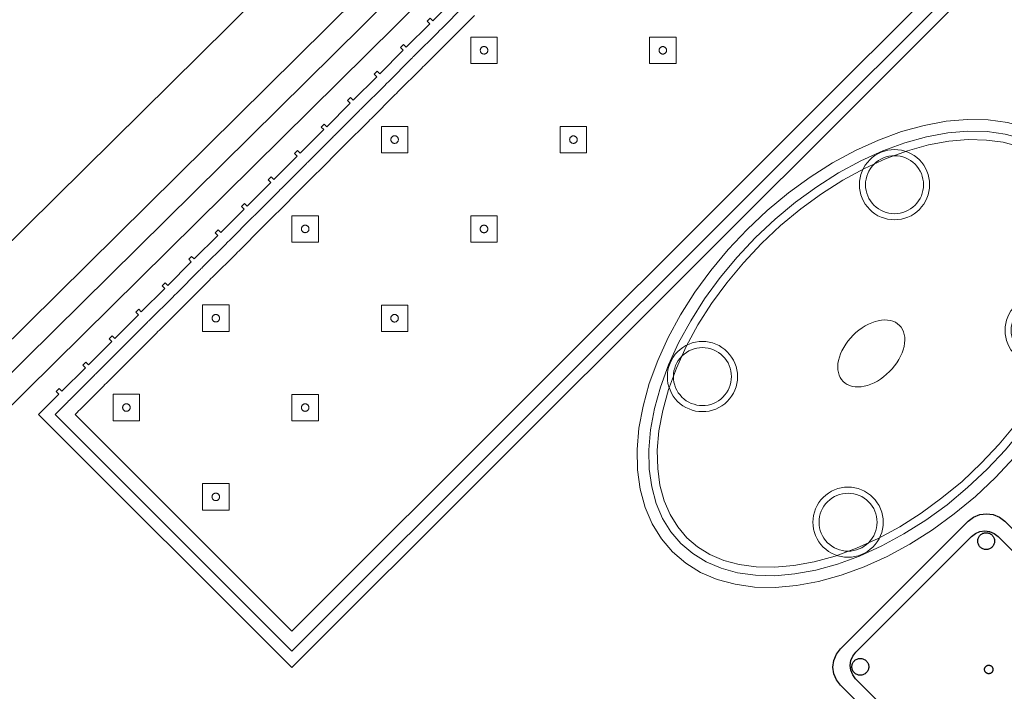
# Model space of a CAD drawing. Header units: metres. Extents: x 2232.4 to 2275.2, y 411.9 to 437.5.
# Tile 26 of 34: x 2265.2 to 2267.3, y 433.3 to 434.7. Entities that reach past the tile are written whole.
import ezdxf

# ---------------------------------------------------------------- set-up
doc = ezdxf.new("R2010")
doc.units = ezdxf.units.M
doc.layers.add('DOOR', color=5, linetype='Continuous')
doc.layers.add('RP_CHAIRS', color=7, linetype='Continuous')
doc.layers.add('NC_N1_BANQUETTES', color=7, linetype='Continuous', lineweight=13)
doc.layers.add('NC_N1_TABLES', color=7, linetype='Continuous', lineweight=13)

# ---------------------------------------------------------------- blocks, each defined once
blk = doc.blocks.new('NC_N1_TRIANGLE_L_BANQUETTE')
at = {"color": 0, "linetype": 'Continuous', "lineweight": -2}
for points in [[(0.8, 0.8), (4.35, 0.8), (4.35, 0.035), (4.289, 0.035), (4.289, 0.027), (4.28, 0.027), (4.28, 0.035), (4.209, 0.035), (4.209, 0.027), (4.2, 0.027), (4.2, 0.035), (4.129, 0.035), (4.129, 0.027), (4.12, 0.027), (4.12, 0.035), (4.049, 0.035), (4.049, 0.027), (4.04, 0.027), (4.04, 0.035), (3.969, 0.035), (3.969, 0.027), (3.96, 0.027), (3.96, 0.035), (3.889, 0.035), (3.889, 0.027), (3.88, 0.027), (3.88, 0.035), (3.809, 0.035), (3.809, 0.027), (3.8, 0.027), (3.8, 0.035), (3.729, 0.035), (3.729, 0.027), (3.72, 0.027), (3.72, 0.035), (3.649, 0.035), (3.649, 0.027), (3.64, 0.027), (3.64, 0.035), (3.569, 0.035), (3.569, 0.027), (3.56, 0.027), (3.56, 0.035), (3.489, 0.035), (3.489, 0.027), (3.48, 0.027), (3.48, 0.035), (3.409, 0.035), (3.409, 0.027), (3.4, 0.027), (3.4, 0.035), (3.329, 0.035), (3.329, 0.027), (3.32, 0.027), (3.32, 0.035), (3.249, 0.035), (3.249, 0.027), (3.24, 0.027), (3.24, 0.035), (3.169, 0.035), (3.169, 0.027), (3.16, 0.027), (3.16, 0.035), (3.089, 0.035)], [(0.8, 0.775), (4.325, 0.775), (4.325, 0.06), (4.289, 0.06), (4.2865, 0.0599), (4.2845, 0.0596), (4.2825, 0.0599), (4.28, 0.06), (4.209, 0.06), (4.2065, 0.0599), (4.2045, 0.0596), (4.2025, 0.0599), (4.2, 0.06), (4.129, 0.06), (4.1265, 0.0599), (4.1245, 0.0596), (4.1225, 0.0599), (4.12, 0.06), (4.049, 0.06), (4.0465, 0.0599), (4.0445, 0.0596), (4.0425, 0.0599), (4.04, 0.06), (3.969, 0.06), (3.9665, 0.0599), (3.9645, 0.0596), (3.9625, 0.0599), (3.96, 0.06), (3.889, 0.06), (3.8865, 0.0599), (3.8845, 0.0596), (3.8825, 0.0599), (3.88, 0.06), (3.809, 0.06), (3.8065, 0.0599), (3.8045, 0.0596), (3.8025, 0.0599), (3.8, 0.06), (3.729, 0.06), (3.7265, 0.0599), (3.7245, 0.0596), (3.7225, 0.0599), (3.72, 0.06), (3.649, 0.06), (3.6465, 0.0599), (3.6445, 0.0596), (3.6425, 0.0599), (3.64, 0.06), (3.569, 0.06), (3.5665, 0.0599), (3.5645, 0.0596), (3.5625, 0.0599), (3.56, 0.06), (3.489, 0.06), (3.4865, 0.0599), (3.4845, 0.0596), (3.4825, 0.0599), (3.48, 0.06), (3.409, 0.06), (3.4065, 0.0599), (3.4045, 0.0596), (3.4025, 0.0599), (3.4, 0.06), (3.329, 0.06), (3.3265, 0.0599), (3.3245, 0.0596), (3.3225, 0.0599), (3.32, 0.06), (3.249, 0.06), (3.2465, 0.0599), (3.2445, 0.0596), (3.2425, 0.0599), (3.24, 0.06), (3.169, 0.06), (3.1665, 0.0599), (3.1645, 0.0596), (3.1625, 0.0599), (3.16, 0.06), (3.089, 0.06)], [(0.8, 0.745), (4.295, 0.745), (4.295, 0.09), (4.289, 0.09), (4.2845, 0.0898), (4.28, 0.09), (4.209, 0.09), (4.2045, 0.0898), (4.2, 0.09), (4.129, 0.09), (4.1245, 0.0898), (4.12, 0.09), (4.049, 0.09), (4.0445, 0.0898), (4.04, 0.09), (3.969, 0.09), (3.9645, 0.0898), (3.96, 0.09), (3.889, 0.09), (3.8845, 0.0898), (3.88, 0.09), (3.809, 0.09), (3.8045, 0.0898), (3.8, 0.09), (3.729, 0.09), (3.7245, 0.0898), (3.72, 0.09), (3.649, 0.09), (3.6445, 0.0898), (3.64, 0.09), (3.569, 0.09), (3.5645, 0.0898), (3.56, 0.09), (3.489, 0.09), (3.4845, 0.0898), (3.48, 0.09), (3.409, 0.09), (3.4045, 0.0898), (3.4, 0.09), (3.329, 0.09), (3.3245, 0.0898), (3.32, 0.09), (3.249, 0.09), (3.2445, 0.0898), (3.24, 0.09), (3.169, 0.09), (3.1645, 0.0898), (3.16, 0.09), (3.089, 0.09)]]:
    blk.add_lwpolyline(points, dxfattribs=at)
for points in [[(2.857, 0.387), (2.897, 0.427), (2.857, 0.467), (2.817, 0.427)], [(3.127, 0.387), (3.167, 0.427), (3.127, 0.467), (3.087, 0.427)], [(3.397, 0.387), (3.437, 0.427), (3.397, 0.467), (3.357, 0.427)], [(3.667, 0.387), (3.707, 0.427), (3.667, 0.467), (3.627, 0.427)], [(3.937, 0.387), (3.977, 0.427), (3.937, 0.467), (3.897, 0.427)], [(4.207, 0.387), (4.247, 0.427), (4.207, 0.467), (4.167, 0.427)], [(2.865, 0.427), (2.865, 0.4262), (2.8648, 0.4254), (2.8647, 0.4247), (2.8644, 0.4239), (2.8641, 0.4232), (2.8637, 0.4226), (2.8632, 0.4219), (2.8627, 0.4213), (2.8621, 0.4208), (2.8614, 0.4203), (2.8608, 0.4199), (2.8601, 0.4196), (2.8593, 0.4193), (2.8586, 0.4192), (2.8578, 0.419), (2.857, 0.419), (2.8562, 0.419), (2.8554, 0.4192), (2.8547, 0.4193), (2.8539, 0.4196), (2.8532, 0.4199), (2.8526, 0.4203), (2.8519, 0.4208), (2.8513, 0.4213), (2.8508, 0.4219), (2.8503, 0.4226), (2.8499, 0.4232), (2.8496, 0.4239), (2.8493, 0.4247), (2.8492, 0.4254), (2.849, 0.4262), (2.849, 0.427), (2.849, 0.4278), (2.8492, 0.4286), (2.8493, 0.4293), (2.8496, 0.4301), (2.8499, 0.4308), (2.8503, 0.4314), (2.8508, 0.4321), (2.8513, 0.4327), (2.8519, 0.4332), (2.8526, 0.4337), (2.8532, 0.4341), (2.8539, 0.4344), (2.8547, 0.4347), (2.8554, 0.4348), (2.8562, 0.435), (2.857, 0.435), (2.8578, 0.435), (2.8586, 0.4348), (2.8593, 0.4347), (2.8601, 0.4344), (2.8608, 0.4341), (2.8614, 0.4337), (2.8621, 0.4332), (2.8627, 0.4327), (2.8632, 0.4321), (2.8637, 0.4314), (2.8641, 0.4308), (2.8644, 0.4301), (2.8647, 0.4293), (2.8648, 0.4286), (2.865, 0.4278)], [(3.135, 0.427), (3.135, 0.4262), (3.1348, 0.4254), (3.1347, 0.4247), (3.1344, 0.4239), (3.1341, 0.4232), (3.1337, 0.4226), (3.1332, 0.4219), (3.1327, 0.4213), (3.1321, 0.4208), (3.1314, 0.4203), (3.1308, 0.4199), (3.1301, 0.4196), (3.1293, 0.4193), (3.1286, 0.4192), (3.1278, 0.419), (3.127, 0.419), (3.1262, 0.419), (3.1254, 0.4192), (3.1247, 0.4193), (3.1239, 0.4196), (3.1232, 0.4199), (3.1226, 0.4203), (3.1219, 0.4208), (3.1213, 0.4213), (3.1208, 0.4219), (3.1203, 0.4226), (3.1199, 0.4232), (3.1196, 0.4239), (3.1193, 0.4247), (3.1192, 0.4254), (3.119, 0.4262), (3.119, 0.427), (3.119, 0.4278), (3.1192, 0.4286), (3.1193, 0.4293), (3.1196, 0.4301), (3.1199, 0.4308), (3.1203, 0.4314), (3.1208, 0.4321), (3.1213, 0.4327), (3.1219, 0.4332), (3.1226, 0.4337), (3.1232, 0.4341), (3.1239, 0.4344), (3.1247, 0.4347), (3.1254, 0.4348), (3.1262, 0.435), (3.127, 0.435), (3.1278, 0.435), (3.1286, 0.4348), (3.1293, 0.4347), (3.1301, 0.4344), (3.1308, 0.4341), (3.1314, 0.4337), (3.1321, 0.4332), (3.1327, 0.4327), (3.1332, 0.4321), (3.1337, 0.4314), (3.1341, 0.4308), (3.1344, 0.4301), (3.1347, 0.4293), (3.1348, 0.4286), (3.135, 0.4278)], [(3.405, 0.427), (3.405, 0.4262), (3.4048, 0.4254), (3.4047, 0.4247), (3.4044, 0.4239), (3.4041, 0.4232), (3.4037, 0.4226), (3.4032, 0.4219), (3.4027, 0.4213), (3.4021, 0.4208), (3.4014, 0.4203), (3.4008, 0.4199), (3.4001, 0.4196), (3.3993, 0.4193), (3.3986, 0.4192), (3.3978, 0.419), (3.397, 0.419), (3.3962, 0.419), (3.3954, 0.4192), (3.3947, 0.4193), (3.3939, 0.4196), (3.3932, 0.4199), (3.3926, 0.4203), (3.3919, 0.4208), (3.3913, 0.4213), (3.3908, 0.4219), (3.3903, 0.4226), (3.3899, 0.4232), (3.3896, 0.4239), (3.3893, 0.4247), (3.3892, 0.4254), (3.389, 0.4262), (3.389, 0.427), (3.389, 0.4278), (3.3892, 0.4286), (3.3893, 0.4293), (3.3896, 0.4301), (3.3899, 0.4308), (3.3903, 0.4314), (3.3908, 0.4321), (3.3913, 0.4327), (3.3919, 0.4332), (3.3926, 0.4337), (3.3932, 0.4341), (3.3939, 0.4344), (3.3947, 0.4347), (3.3954, 0.4348), (3.3962, 0.435), (3.397, 0.435), (3.3978, 0.435), (3.3986, 0.4348), (3.3993, 0.4347), (3.4001, 0.4344), (3.4008, 0.4341), (3.4014, 0.4337), (3.4021, 0.4332), (3.4027, 0.4327), (3.4032, 0.4321), (3.4037, 0.4314), (3.4041, 0.4308), (3.4044, 0.4301), (3.4047, 0.4293), (3.4048, 0.4286), (3.405, 0.4278)], [(3.675, 0.427), (3.675, 0.4262), (3.6748, 0.4254), (3.6747, 0.4247), (3.6744, 0.4239), (3.6741, 0.4232), (3.6737, 0.4226), (3.6732, 0.4219), (3.6727, 0.4213), (3.6721, 0.4208), (3.6714, 0.4203), (3.6708, 0.4199), (3.6701, 0.4196), (3.6693, 0.4193), (3.6686, 0.4192), (3.6678, 0.419), (3.667, 0.419), (3.6662, 0.419), (3.6654, 0.4192), (3.6647, 0.4193), (3.6639, 0.4196), (3.6632, 0.4199), (3.6626, 0.4203), (3.6619, 0.4208), (3.6613, 0.4213), (3.6608, 0.4219), (3.6603, 0.4226), (3.6599, 0.4232), (3.6596, 0.4239), (3.6593, 0.4247), (3.6592, 0.4254), (3.659, 0.4262), (3.659, 0.427), (3.659, 0.4278), (3.6592, 0.4286), (3.6593, 0.4293), (3.6596, 0.4301), (3.6599, 0.4308), (3.6603, 0.4314), (3.6608, 0.4321), (3.6613, 0.4327), (3.6619, 0.4332), (3.6626, 0.4337), (3.6632, 0.4341), (3.6639, 0.4344), (3.6647, 0.4347), (3.6654, 0.4348), (3.6662, 0.435), (3.667, 0.435), (3.6678, 0.435), (3.6686, 0.4348), (3.6693, 0.4347), (3.6701, 0.4344), (3.6708, 0.4341), (3.6714, 0.4337), (3.6721, 0.4332), (3.6727, 0.4327), (3.6732, 0.4321), (3.6737, 0.4314), (3.6741, 0.4308), (3.6744, 0.4301), (3.6747, 0.4293), (3.6748, 0.4286), (3.675, 0.4278)], [(3.945, 0.427), (3.945, 0.4262), (3.9448, 0.4254), (3.9447, 0.4247), (3.9444, 0.4239), (3.9441, 0.4232), (3.9437, 0.4226), (3.9432, 0.4219), (3.9427, 0.4213), (3.9421, 0.4208), (3.9414, 0.4203), (3.9408, 0.4199), (3.9401, 0.4196), (3.9393, 0.4193), (3.9386, 0.4192), (3.9378, 0.419), (3.937, 0.419), (3.9362, 0.419), (3.9354, 0.4192), (3.9347, 0.4193), (3.9339, 0.4196), (3.9332, 0.4199), (3.9326, 0.4203), (3.9319, 0.4208), (3.9313, 0.4213), (3.9308, 0.4219), (3.9303, 0.4226), (3.9299, 0.4232), (3.9296, 0.4239), (3.9293, 0.4247), (3.9292, 0.4254), (3.929, 0.4262), (3.929, 0.427), (3.929, 0.4278), (3.9292, 0.4286), (3.9293, 0.4293), (3.9296, 0.4301), (3.9299, 0.4308), (3.9303, 0.4314), (3.9308, 0.4321), (3.9313, 0.4327), (3.9319, 0.4332), (3.9326, 0.4337), (3.9332, 0.4341), (3.9339, 0.4344), (3.9347, 0.4347), (3.9354, 0.4348), (3.9362, 0.435), (3.937, 0.435), (3.9378, 0.435), (3.9386, 0.4348), (3.9393, 0.4347), (3.9401, 0.4344), (3.9408, 0.4341), (3.9414, 0.4337), (3.9421, 0.4332), (3.9427, 0.4327), (3.9432, 0.4321), (3.9437, 0.4314), (3.9441, 0.4308), (3.9444, 0.4301), (3.9447, 0.4293), (3.9448, 0.4286), (3.945, 0.4278)], [(4.215, 0.427), (4.215, 0.4262), (4.2148, 0.4254), (4.2147, 0.4247), (4.2144, 0.4239), (4.2141, 0.4232), (4.2137, 0.4226), (4.2132, 0.4219), (4.2127, 0.4213), (4.2121, 0.4208), (4.2114, 0.4203), (4.2108, 0.4199), (4.2101, 0.4196), (4.2093, 0.4193), (4.2086, 0.4192), (4.2078, 0.419), (4.207, 0.419), (4.2062, 0.419), (4.2054, 0.4192), (4.2047, 0.4193), (4.2039, 0.4196), (4.2032, 0.4199), (4.2026, 0.4203), (4.2019, 0.4208), (4.2013, 0.4213), (4.2008, 0.4219), (4.2003, 0.4226), (4.1999, 0.4232), (4.1996, 0.4239), (4.1993, 0.4247), (4.1992, 0.4254), (4.199, 0.4262), (4.199, 0.427), (4.199, 0.4278), (4.1992, 0.4286), (4.1993, 0.4293), (4.1996, 0.4301), (4.1999, 0.4308), (4.2003, 0.4314), (4.2008, 0.4321), (4.2013, 0.4327), (4.2019, 0.4332), (4.2026, 0.4337), (4.2032, 0.4341), (4.2039, 0.4344), (4.2047, 0.4347), (4.2054, 0.4348), (4.2062, 0.435), (4.207, 0.435), (4.2078, 0.435), (4.2086, 0.4348), (4.2093, 0.4347), (4.2101, 0.4344), (4.2108, 0.4341), (4.2114, 0.4337), (4.2121, 0.4332), (4.2127, 0.4327), (4.2132, 0.4321), (4.2137, 0.4314), (4.2141, 0.4308), (4.2144, 0.4301), (4.2147, 0.4293), (4.2148, 0.4286), (4.215, 0.4278)], [(3.127, 0.117), (3.167, 0.157), (3.127, 0.197), (3.087, 0.157)], [(3.397, 0.117), (3.437, 0.157), (3.397, 0.197), (3.357, 0.157)], [(3.667, 0.117), (3.707, 0.157), (3.667, 0.197), (3.627, 0.157)], [(3.937, 0.117), (3.977, 0.157), (3.937, 0.197), (3.897, 0.157)], [(4.207, 0.117), (4.247, 0.157), (4.207, 0.197), (4.167, 0.157)], [(3.135, 0.157), (3.135, 0.1562), (3.1348, 0.1554), (3.1347, 0.1547), (3.1344, 0.1539), (3.1341, 0.1532), (3.1337, 0.1526), (3.1332, 0.1519), (3.1327, 0.1513), (3.1321, 0.1508), (3.1314, 0.1503), (3.1308, 0.1499), (3.1301, 0.1496), (3.1293, 0.1493), (3.1286, 0.1492), (3.1278, 0.149), (3.127, 0.149), (3.1262, 0.149), (3.1254, 0.1492), (3.1247, 0.1493), (3.1239, 0.1496), (3.1232, 0.1499), (3.1226, 0.1503), (3.1219, 0.1508), (3.1213, 0.1513), (3.1208, 0.1519), (3.1203, 0.1526), (3.1199, 0.1532), (3.1196, 0.1539), (3.1193, 0.1547), (3.1192, 0.1554), (3.119, 0.1562), (3.119, 0.157), (3.119, 0.1578), (3.1192, 0.1586), (3.1193, 0.1593), (3.1196, 0.1601), (3.1199, 0.1608), (3.1203, 0.1614), (3.1208, 0.1621), (3.1213, 0.1627), (3.1219, 0.1632), (3.1226, 0.1637), (3.1232, 0.1641), (3.1239, 0.1644), (3.1247, 0.1647), (3.1254, 0.1648), (3.1262, 0.165), (3.127, 0.165), (3.1278, 0.165), (3.1286, 0.1648), (3.1293, 0.1647), (3.1301, 0.1644), (3.1308, 0.1641), (3.1314, 0.1637), (3.1321, 0.1632), (3.1327, 0.1627), (3.1332, 0.1621), (3.1337, 0.1614), (3.1341, 0.1608), (3.1344, 0.1601), (3.1347, 0.1593), (3.1348, 0.1586), (3.135, 0.1578)], [(3.405, 0.157), (3.405, 0.1562), (3.4048, 0.1554), (3.4047, 0.1547), (3.4044, 0.1539), (3.4041, 0.1532), (3.4037, 0.1526), (3.4032, 0.1519), (3.4027, 0.1513), (3.4021, 0.1508), (3.4014, 0.1503), (3.4008, 0.1499), (3.4001, 0.1496), (3.3993, 0.1493), (3.3986, 0.1492), (3.3978, 0.149), (3.397, 0.149), (3.3962, 0.149), (3.3954, 0.1492), (3.3947, 0.1493), (3.3939, 0.1496), (3.3932, 0.1499), (3.3926, 0.1503), (3.3919, 0.1508), (3.3913, 0.1513), (3.3908, 0.1519), (3.3903, 0.1526), (3.3899, 0.1532), (3.3896, 0.1539), (3.3893, 0.1547), (3.3892, 0.1554), (3.389, 0.1562), (3.389, 0.157), (3.389, 0.1578), (3.3892, 0.1586), (3.3893, 0.1593), (3.3896, 0.1601), (3.3899, 0.1608), (3.3903, 0.1614), (3.3908, 0.1621), (3.3913, 0.1627), (3.3919, 0.1632), (3.3926, 0.1637), (3.3932, 0.1641), (3.3939, 0.1644), (3.3947, 0.1647), (3.3954, 0.1648), (3.3962, 0.165), (3.397, 0.165), (3.3978, 0.165), (3.3986, 0.1648), (3.3993, 0.1647), (3.4001, 0.1644), (3.4008, 0.1641), (3.4014, 0.1637), (3.4021, 0.1632), (3.4027, 0.1627), (3.4032, 0.1621), (3.4037, 0.1614), (3.4041, 0.1608), (3.4044, 0.1601), (3.4047, 0.1593), (3.4048, 0.1586), (3.405, 0.1578)], [(3.675, 0.157), (3.675, 0.1562), (3.6748, 0.1554), (3.6747, 0.1547), (3.6744, 0.1539), (3.6741, 0.1532), (3.6737, 0.1526), (3.6732, 0.1519), (3.6727, 0.1513), (3.6721, 0.1508), (3.6714, 0.1503), (3.6708, 0.1499), (3.6701, 0.1496), (3.6693, 0.1493), (3.6686, 0.1492), (3.6678, 0.149), (3.667, 0.149), (3.6662, 0.149), (3.6654, 0.1492), (3.6647, 0.1493), (3.6639, 0.1496), (3.6632, 0.1499), (3.6626, 0.1503), (3.6619, 0.1508), (3.6613, 0.1513), (3.6608, 0.1519), (3.6603, 0.1526), (3.6599, 0.1532), (3.6596, 0.1539), (3.6593, 0.1547), (3.6592, 0.1554), (3.659, 0.1562), (3.659, 0.157), (3.659, 0.1578), (3.6592, 0.1586), (3.6593, 0.1593), (3.6596, 0.1601), (3.6599, 0.1608), (3.6603, 0.1614), (3.6608, 0.1621), (3.6613, 0.1627), (3.6619, 0.1632), (3.6626, 0.1637), (3.6632, 0.1641), (3.6639, 0.1644), (3.6647, 0.1647), (3.6654, 0.1648), (3.6662, 0.165), (3.667, 0.165), (3.6678, 0.165), (3.6686, 0.1648), (3.6693, 0.1647), (3.6701, 0.1644), (3.6708, 0.1641), (3.6714, 0.1637), (3.6721, 0.1632), (3.6727, 0.1627), (3.6732, 0.1621), (3.6737, 0.1614), (3.6741, 0.1608), (3.6744, 0.1601), (3.6747, 0.1593), (3.6748, 0.1586), (3.675, 0.1578)], [(3.945, 0.157), (3.945, 0.1562), (3.9448, 0.1554), (3.9447, 0.1547), (3.9444, 0.1539), (3.9441, 0.1532), (3.9437, 0.1526), (3.9432, 0.1519), (3.9427, 0.1513), (3.9421, 0.1508), (3.9414, 0.1503), (3.9408, 0.1499), (3.9401, 0.1496), (3.9393, 0.1493), (3.9386, 0.1492), (3.9378, 0.149), (3.937, 0.149), (3.9362, 0.149), (3.9354, 0.1492), (3.9347, 0.1493), (3.9339, 0.1496), (3.9332, 0.1499), (3.9326, 0.1503), (3.9319, 0.1508), (3.9313, 0.1513), (3.9308, 0.1519), (3.9303, 0.1526), (3.9299, 0.1532), (3.9296, 0.1539), (3.9293, 0.1547), (3.9292, 0.1554), (3.929, 0.1562), (3.929, 0.157), (3.929, 0.1578), (3.9292, 0.1586), (3.9293, 0.1593), (3.9296, 0.1601), (3.9299, 0.1608), (3.9303, 0.1614), (3.9308, 0.1621), (3.9313, 0.1627), (3.9319, 0.1632), (3.9326, 0.1637), (3.9332, 0.1641), (3.9339, 0.1644), (3.9347, 0.1647), (3.9354, 0.1648), (3.9362, 0.165), (3.937, 0.165), (3.9378, 0.165), (3.9386, 0.1648), (3.9393, 0.1647), (3.9401, 0.1644), (3.9408, 0.1641), (3.9414, 0.1637), (3.9421, 0.1632), (3.9427, 0.1627), (3.9432, 0.1621), (3.9437, 0.1614), (3.9441, 0.1608), (3.9444, 0.1601), (3.9447, 0.1593), (3.9448, 0.1586), (3.945, 0.1578)], [(4.215, 0.157), (4.215, 0.1562), (4.2148, 0.1554), (4.2147, 0.1547), (4.2144, 0.1539), (4.2141, 0.1532), (4.2137, 0.1526), (4.2132, 0.1519), (4.2127, 0.1513), (4.2121, 0.1508), (4.2114, 0.1503), (4.2108, 0.1499), (4.2101, 0.1496), (4.2093, 0.1493), (4.2086, 0.1492), (4.2078, 0.149), (4.207, 0.149), (4.2062, 0.149), (4.2054, 0.1492), (4.2047, 0.1493), (4.2039, 0.1496), (4.2032, 0.1499), (4.2026, 0.1503), (4.2019, 0.1508), (4.2013, 0.1513), (4.2008, 0.1519), (4.2003, 0.1526), (4.1999, 0.1532), (4.1996, 0.1539), (4.1993, 0.1547), (4.1992, 0.1554), (4.199, 0.1562), (4.199, 0.157), (4.199, 0.1578), (4.1992, 0.1586), (4.1993, 0.1593), (4.1996, 0.1601), (4.1999, 0.1608), (4.2003, 0.1614), (4.2008, 0.1621), (4.2013, 0.1627), (4.2019, 0.1632), (4.2026, 0.1637), (4.2032, 0.1641), (4.2039, 0.1644), (4.2047, 0.1647), (4.2054, 0.1648), (4.2062, 0.165), (4.207, 0.165), (4.2078, 0.165), (4.2086, 0.1648), (4.2093, 0.1647), (4.2101, 0.1644), (4.2108, 0.1641), (4.2114, 0.1637), (4.2121, 0.1632), (4.2127, 0.1627), (4.2132, 0.1621), (4.2137, 0.1614), (4.2141, 0.1608), (4.2144, 0.1601), (4.2147, 0.1593), (4.2148, 0.1586), (4.215, 0.1578)]]:
    blk.add_lwpolyline(points, close=True, dxfattribs=at)
blk = doc.blocks.new('NC_N1_DINING_2')
at = {"color": 0, "linetype": 'Continuous', "lineweight": -2}
for points in [[(0.6, 0), (0.5971, 0.0368), (0.5885, 0.0732), (0.5742, 0.1089), (0.5543, 0.1435), (0.5292, 0.1768), (0.4989, 0.2083), (0.4638, 0.2379), (0.4243, 0.2652), (0.3806, 0.2899), (0.3333, 0.3118), (0.2828, 0.3307), (0.2296, 0.3465), (0.1742, 0.3589), (0.1171, 0.3678), (0.0588, 0.3732), (0, 0.375), (-0.0588, 0.3732), (-0.1171, 0.3678), (-0.1742, 0.3589), (-0.2296, 0.3465), (-0.2828, 0.3307), (-0.3333, 0.3118), (-0.3806, 0.2899), (-0.4243, 0.2652), (-0.4638, 0.2379), (-0.4989, 0.2083), (-0.5292, 0.1768), (-0.5543, 0.1435), (-0.5742, 0.1089), (-0.5885, 0.0732), (-0.5971, 0.0368), (-0.6, 0), (-0.5971, -0.0368), (-0.5885, -0.0732), (-0.5742, -0.1089), (-0.5543, -0.1435), (-0.5292, -0.1768), (-0.4989, -0.2083), (-0.4638, -0.2379), (-0.4243, -0.2652), (-0.3806, -0.2899), (-0.3333, -0.3118), (-0.2828, -0.3307), (-0.2296, -0.3465), (-0.1742, -0.3589), (-0.1171, -0.3678), (-0.0588, -0.3732), (0, -0.375), (0.0588, -0.3732), (0.1171, -0.3678), (0.1742, -0.3589), (0.2296, -0.3465), (0.2828, -0.3307), (0.3333, -0.3118), (0.3806, -0.2899), (0.4243, -0.2652), (0.4638, -0.2379), (0.4989, -0.2083), (0.5292, -0.1768), (0.5543, -0.1435), (0.5742, -0.1089), (0.5885, -0.0732), (0.5971, -0.0368)], [(0.5749, 0), (0.5723, -0.0329), (0.5646, -0.0656), (0.5516, -0.0979), (0.5334, -0.1297), (0.5101, -0.1605), (0.4818, -0.1901), (0.4486, -0.218), (0.411, -0.244), (0.3692, -0.2676), (0.3237, -0.2887), (0.2749, -0.307), (0.2233, -0.3222), (0.1695, -0.3343), (0.114, -0.343), (0.0573, -0.3482), (0, -0.35), (-0.0573, -0.3482), (-0.114, -0.343), (-0.1695, -0.3343), (-0.2233, -0.3222), (-0.2749, -0.307), (-0.3237, -0.2887), (-0.3692, -0.2676), (-0.411, -0.244), (-0.4486, -0.218), (-0.4818, -0.1901), (-0.5101, -0.1605), (-0.5334, -0.1297), (-0.5516, -0.0979), (-0.5646, -0.0656), (-0.5723, -0.0329), (-0.5749, 0), (-0.5723, 0.0329), (-0.5646, 0.0656), (-0.5516, 0.0979), (-0.5334, 0.1297), (-0.5101, 0.1605), (-0.4818, 0.1901), (-0.4486, 0.218), (-0.411, 0.244), (-0.3692, 0.2676), (-0.3237, 0.2887), (-0.2749, 0.307), (-0.2233, 0.3222), (-0.1695, 0.3343), (-0.114, 0.343), (-0.0573, 0.3482), (0, 0.35), (0.0573, 0.3482), (0.114, 0.343), (0.1695, 0.3343), (0.2233, 0.3222), (0.2749, 0.307), (0.3237, 0.2887), (0.3692, 0.2676), (0.411, 0.244), (0.4486, 0.218), (0.4818, 0.1901), (0.5101, 0.1605), (0.5334, 0.1297), (0.5516, 0.0979), (0.5646, 0.0656), (0.5723, 0.0329)], [(0.5569, 0), (0.5545, -0.0301), (0.5474, -0.0601), (0.5354, -0.0901), (0.5184, -0.1198), (0.4964, -0.1488), (0.4694, -0.1769), (0.4377, -0.2037), (0.4014, -0.2287), (0.361, -0.2516), (0.3167, -0.2721), (0.2692, -0.2899), (0.2188, -0.3048), (0.1661, -0.3166), (0.1117, -0.3251), (0.0562, -0.3303), (0, -0.332), (-0.0562, -0.3303), (-0.1117, -0.3251), (-0.1661, -0.3166), (-0.2188, -0.3048), (-0.2692, -0.2899), (-0.3167, -0.2721), (-0.361, -0.2516), (-0.4014, -0.2287), (-0.4377, -0.2037), (-0.4694, -0.1769), (-0.4964, -0.1488), (-0.5184, -0.1198), (-0.5354, -0.0901), (-0.5474, -0.0601), (-0.5545, -0.0301), (-0.5569, 0), (-0.5545, 0.0301), (-0.5474, 0.0601), (-0.5354, 0.0901), (-0.5184, 0.1198), (-0.4964, 0.1488), (-0.4694, 0.1769), (-0.4377, 0.2037), (-0.4014, 0.2287), (-0.361, 0.2516), (-0.3167, 0.2721), (-0.2692, 0.2899), (-0.2188, 0.3048), (-0.1661, 0.3166), (-0.1117, 0.3251), (-0.0562, 0.3303), (0, 0.332), (0.0562, 0.3303), (0.1117, 0.3251), (0.1661, 0.3166), (0.2188, 0.3048), (0.2692, 0.2899), (0.3167, 0.2721), (0.361, 0.2516), (0.4014, 0.2287), (0.4377, 0.2037), (0.4694, 0.1769), (0.4964, 0.1488), (0.5184, 0.1198), (0.5354, 0.0901), (0.5474, 0.0601), (0.5545, 0.0301)], [(-0.215, 0.22), (-0.2154, 0.2126), (-0.2164, 0.2054), (-0.2182, 0.1982), (-0.2207, 0.1913), (-0.2239, 0.1846), (-0.2276, 0.1783), (-0.232, 0.1724), (-0.237, 0.167), (-0.2424, 0.162), (-0.2483, 0.1576), (-0.2546, 0.1539), (-0.2613, 0.1507), (-0.2682, 0.1482), (-0.2754, 0.1464), (-0.2826, 0.1454), (-0.29, 0.145), (-0.2974, 0.1454), (-0.3046, 0.1464), (-0.3118, 0.1482), (-0.3187, 0.1507), (-0.3254, 0.1539), (-0.3317, 0.1576), (-0.3376, 0.162), (-0.343, 0.167), (-0.348, 0.1724), (-0.3524, 0.1783), (-0.3561, 0.1846), (-0.3593, 0.1913), (-0.3618, 0.1982), (-0.3636, 0.2054), (-0.3646, 0.2126), (-0.365, 0.22), (-0.3646, 0.2274), (-0.3636, 0.2346), (-0.3618, 0.2418), (-0.3593, 0.2487), (-0.3561, 0.2554), (-0.3524, 0.2617), (-0.348, 0.2676), (-0.343, 0.273), (-0.3376, 0.278), (-0.3317, 0.2824), (-0.3254, 0.2861), (-0.3187, 0.2893), (-0.3118, 0.2918), (-0.3046, 0.2936), (-0.2974, 0.2946), (-0.29, 0.295), (-0.2826, 0.2946), (-0.2754, 0.2936), (-0.2682, 0.2918), (-0.2613, 0.2893), (-0.2546, 0.2861), (-0.2483, 0.2824), (-0.2424, 0.278), (-0.237, 0.273), (-0.232, 0.2676), (-0.2276, 0.2617), (-0.2239, 0.2554), (-0.2207, 0.2487), (-0.2182, 0.2418), (-0.2164, 0.2346), (-0.2154, 0.2274)], [(0.365, 0.22), (0.3646, 0.2126), (0.3636, 0.2054), (0.3618, 0.1982), (0.3593, 0.1913), (0.3561, 0.1846), (0.3524, 0.1783), (0.348, 0.1724), (0.343, 0.167), (0.3376, 0.162), (0.3317, 0.1576), (0.3254, 0.1539), (0.3187, 0.1507), (0.3118, 0.1482), (0.3046, 0.1464), (0.2974, 0.1454), (0.29, 0.145), (0.2826, 0.1454), (0.2754, 0.1464), (0.2682, 0.1482), (0.2613, 0.1507), (0.2546, 0.1539), (0.2483, 0.1576), (0.2424, 0.162), (0.237, 0.167), (0.232, 0.1724), (0.2276, 0.1783), (0.2239, 0.1846), (0.2207, 0.1913), (0.2182, 0.1982), (0.2164, 0.2054), (0.2154, 0.2126), (0.215, 0.22), (0.2154, 0.2274), (0.2164, 0.2346), (0.2182, 0.2418), (0.2207, 0.2487), (0.2239, 0.2554), (0.2276, 0.2617), (0.232, 0.2676), (0.237, 0.273), (0.2424, 0.278), (0.2483, 0.2824), (0.2546, 0.2861), (0.2613, 0.2893), (0.2682, 0.2918), (0.2754, 0.2936), (0.2826, 0.2946), (0.29, 0.295), (0.2974, 0.2946), (0.3046, 0.2936), (0.3118, 0.2918), (0.3187, 0.2893), (0.3254, 0.2861), (0.3317, 0.2824), (0.3376, 0.278), (0.343, 0.273), (0.348, 0.2676), (0.3524, 0.2617), (0.3561, 0.2554), (0.3593, 0.2487), (0.3618, 0.2418), (0.3636, 0.2346), (0.3646, 0.2274)], [(-0.228, 0.22), (-0.2283, 0.2139), (-0.2292, 0.2079), (-0.2307, 0.202), (-0.2327, 0.1963), (-0.2353, 0.1908), (-0.2384, 0.1856), (-0.2421, 0.1807), (-0.2462, 0.1762), (-0.2507, 0.1721), (-0.2556, 0.1684), (-0.2608, 0.1653), (-0.2663, 0.1627), (-0.272, 0.1607), (-0.2779, 0.1592), (-0.2839, 0.1583), (-0.29, 0.158), (-0.2961, 0.1583), (-0.3021, 0.1592), (-0.308, 0.1607), (-0.3137, 0.1627), (-0.3192, 0.1653), (-0.3244, 0.1684), (-0.3293, 0.1721), (-0.3338, 0.1762), (-0.3379, 0.1807), (-0.3416, 0.1856), (-0.3447, 0.1908), (-0.3473, 0.1963), (-0.3493, 0.202), (-0.3508, 0.2079), (-0.3517, 0.2139), (-0.352, 0.22), (-0.3517, 0.2261), (-0.3508, 0.2321), (-0.3493, 0.238), (-0.3473, 0.2437), (-0.3447, 0.2492), (-0.3416, 0.2544), (-0.3379, 0.2593), (-0.3338, 0.2638), (-0.3293, 0.2679), (-0.3244, 0.2716), (-0.3192, 0.2747), (-0.3137, 0.2773), (-0.308, 0.2793), (-0.3021, 0.2808), (-0.2961, 0.2817), (-0.29, 0.282), (-0.2839, 0.2817), (-0.2779, 0.2808), (-0.272, 0.2793), (-0.2663, 0.2773), (-0.2608, 0.2747), (-0.2556, 0.2716), (-0.2507, 0.2679), (-0.2462, 0.2638), (-0.2421, 0.2593), (-0.2384, 0.2544), (-0.2353, 0.2492), (-0.2327, 0.2437), (-0.2307, 0.238), (-0.2292, 0.2321), (-0.2283, 0.2261)], [(0.352, 0.22), (0.3517, 0.2139), (0.3508, 0.2079), (0.3493, 0.202), (0.3473, 0.1963), (0.3447, 0.1908), (0.3416, 0.1856), (0.3379, 0.1807), (0.3338, 0.1762), (0.3293, 0.1721), (0.3244, 0.1684), (0.3192, 0.1653), (0.3137, 0.1627), (0.308, 0.1607), (0.3021, 0.1592), (0.2961, 0.1583), (0.29, 0.158), (0.2839, 0.1583), (0.2779, 0.1592), (0.272, 0.1607), (0.2663, 0.1627), (0.2608, 0.1653), (0.2556, 0.1684), (0.2507, 0.1721), (0.2462, 0.1762), (0.2421, 0.1807), (0.2384, 0.1856), (0.2353, 0.1908), (0.2327, 0.1963), (0.2307, 0.202), (0.2292, 0.2079), (0.2283, 0.2139), (0.228, 0.22), (0.2283, 0.2261), (0.2292, 0.2321), (0.2307, 0.238), (0.2327, 0.2437), (0.2353, 0.2492), (0.2384, 0.2544), (0.2421, 0.2593), (0.2462, 0.2638), (0.2507, 0.2679), (0.2556, 0.2716), (0.2608, 0.2747), (0.2663, 0.2773), (0.272, 0.2793), (0.2779, 0.2808), (0.2839, 0.2817), (0.29, 0.282), (0.2961, 0.2817), (0.3021, 0.2808), (0.308, 0.2793), (0.3137, 0.2773), (0.3192, 0.2747), (0.3244, 0.2716), (0.3293, 0.2679), (0.3338, 0.2638), (0.3379, 0.2593), (0.3416, 0.2544), (0.3447, 0.2492), (0.3473, 0.2437), (0.3493, 0.238), (0.3508, 0.2321), (0.3517, 0.2261)], [(0.085, 0), (0.0846, 0.0054), (0.0834, 0.0107), (0.0813, 0.016), (0.0785, 0.021), (0.075, 0.0259), (0.0707, 0.0306), (0.0657, 0.0349), (0.0601, 0.0389), (0.0539, 0.0425), (0.0472, 0.0457), (0.0401, 0.0485), (0.0325, 0.0508), (0.0247, 0.0526), (0.0166, 0.0539), (0.0083, 0.0547), (0, 0.055), (-0.0083, 0.0547), (-0.0166, 0.0539), (-0.0247, 0.0526), (-0.0325, 0.0508), (-0.0401, 0.0485), (-0.0472, 0.0457), (-0.0539, 0.0425), (-0.0601, 0.0389), (-0.0657, 0.0349), (-0.0707, 0.0306), (-0.075, 0.0259), (-0.0785, 0.021), (-0.0813, 0.016), (-0.0834, 0.0107), (-0.0846, 0.0054), (-0.085, 0), (-0.0846, -0.0054), (-0.0834, -0.0107), (-0.0813, -0.016), (-0.0785, -0.021), (-0.075, -0.0259), (-0.0707, -0.0306), (-0.0657, -0.0349), (-0.0601, -0.0389), (-0.0539, -0.0425), (-0.0472, -0.0457), (-0.0401, -0.0485), (-0.0325, -0.0508), (-0.0247, -0.0526), (-0.0166, -0.0539), (-0.0083, -0.0547), (0, -0.055), (0.0083, -0.0547), (0.0166, -0.0539), (0.0247, -0.0526), (0.0325, -0.0508), (0.0401, -0.0485), (0.0472, -0.0457), (0.0539, -0.0425), (0.0601, -0.0389), (0.0657, -0.0349), (0.0707, -0.0306), (0.075, -0.0259), (0.0785, -0.021), (0.0813, -0.016), (0.0834, -0.0107), (0.0846, -0.0054)], [(-0.215, -0.22), (-0.2154, -0.2274), (-0.2164, -0.2346), (-0.2182, -0.2418), (-0.2207, -0.2487), (-0.2239, -0.2554), (-0.2276, -0.2617), (-0.232, -0.2676), (-0.237, -0.273), (-0.2424, -0.278), (-0.2483, -0.2824), (-0.2546, -0.2861), (-0.2613, -0.2893), (-0.2682, -0.2918), (-0.2754, -0.2936), (-0.2826, -0.2946), (-0.29, -0.295), (-0.2974, -0.2946), (-0.3046, -0.2936), (-0.3118, -0.2918), (-0.3187, -0.2893), (-0.3254, -0.2861), (-0.3317, -0.2824), (-0.3376, -0.278), (-0.343, -0.273), (-0.348, -0.2676), (-0.3524, -0.2617), (-0.3561, -0.2554), (-0.3593, -0.2487), (-0.3618, -0.2418), (-0.3636, -0.2346), (-0.3646, -0.2274), (-0.365, -0.22), (-0.3646, -0.2126), (-0.3636, -0.2054), (-0.3618, -0.1982), (-0.3593, -0.1913), (-0.3561, -0.1846), (-0.3524, -0.1783), (-0.348, -0.1724), (-0.343, -0.167), (-0.3376, -0.162), (-0.3317, -0.1576), (-0.3254, -0.1539), (-0.3187, -0.1507), (-0.3118, -0.1482), (-0.3046, -0.1464), (-0.2974, -0.1454), (-0.29, -0.145), (-0.2826, -0.1454), (-0.2754, -0.1464), (-0.2682, -0.1482), (-0.2613, -0.1507), (-0.2546, -0.1539), (-0.2483, -0.1576), (-0.2424, -0.162), (-0.237, -0.167), (-0.232, -0.1724), (-0.2276, -0.1783), (-0.2239, -0.1846), (-0.2207, -0.1913), (-0.2182, -0.1982), (-0.2164, -0.2054), (-0.2154, -0.2126)], [(0.365, -0.22), (0.3646, -0.2274), (0.3636, -0.2346), (0.3618, -0.2418), (0.3593, -0.2487), (0.3561, -0.2554), (0.3524, -0.2617), (0.348, -0.2676), (0.343, -0.273), (0.3376, -0.278), (0.3317, -0.2824), (0.3254, -0.2861), (0.3187, -0.2893), (0.3118, -0.2918), (0.3046, -0.2936), (0.2974, -0.2946), (0.29, -0.295), (0.2826, -0.2946), (0.2754, -0.2936), (0.2682, -0.2918), (0.2613, -0.2893), (0.2546, -0.2861), (0.2483, -0.2824), (0.2424, -0.278), (0.237, -0.273), (0.232, -0.2676), (0.2276, -0.2617), (0.2239, -0.2554), (0.2207, -0.2487), (0.2182, -0.2418), (0.2164, -0.2346), (0.2154, -0.2274), (0.215, -0.22), (0.2154, -0.2126), (0.2164, -0.2054), (0.2182, -0.1982), (0.2207, -0.1913), (0.2239, -0.1846), (0.2276, -0.1783), (0.232, -0.1724), (0.237, -0.167), (0.2424, -0.162), (0.2483, -0.1576), (0.2546, -0.1539), (0.2613, -0.1507), (0.2682, -0.1482), (0.2754, -0.1464), (0.2826, -0.1454), (0.29, -0.145), (0.2974, -0.1454), (0.3046, -0.1464), (0.3118, -0.1482), (0.3187, -0.1507), (0.3254, -0.1539), (0.3317, -0.1576), (0.3376, -0.162), (0.343, -0.167), (0.348, -0.1724), (0.3524, -0.1783), (0.3561, -0.1846), (0.3593, -0.1913), (0.3618, -0.1982), (0.3636, -0.2054), (0.3646, -0.2126)], [(-0.228, -0.22), (-0.2283, -0.2261), (-0.2292, -0.2321), (-0.2307, -0.238), (-0.2327, -0.2437), (-0.2353, -0.2492), (-0.2384, -0.2544), (-0.2421, -0.2593), (-0.2462, -0.2638), (-0.2507, -0.2679), (-0.2556, -0.2716), (-0.2608, -0.2747), (-0.2663, -0.2773), (-0.272, -0.2793), (-0.2779, -0.2808), (-0.2839, -0.2817), (-0.29, -0.282), (-0.2961, -0.2817), (-0.3021, -0.2808), (-0.308, -0.2793), (-0.3137, -0.2773), (-0.3192, -0.2747), (-0.3244, -0.2716), (-0.3293, -0.2679), (-0.3338, -0.2638), (-0.3379, -0.2593), (-0.3416, -0.2544), (-0.3447, -0.2492), (-0.3473, -0.2437), (-0.3493, -0.238), (-0.3508, -0.2321), (-0.3517, -0.2261), (-0.352, -0.22), (-0.3517, -0.2139), (-0.3508, -0.2079), (-0.3493, -0.202), (-0.3473, -0.1963), (-0.3447, -0.1908), (-0.3416, -0.1856), (-0.3379, -0.1807), (-0.3338, -0.1762), (-0.3293, -0.1721), (-0.3244, -0.1684), (-0.3192, -0.1653), (-0.3137, -0.1627), (-0.308, -0.1607), (-0.3021, -0.1592), (-0.2961, -0.1583), (-0.29, -0.158), (-0.2839, -0.1583), (-0.2779, -0.1592), (-0.272, -0.1607), (-0.2663, -0.1627), (-0.2608, -0.1653), (-0.2556, -0.1684), (-0.2507, -0.1721), (-0.2462, -0.1762), (-0.2421, -0.1807), (-0.2384, -0.1856), (-0.2353, -0.1908), (-0.2327, -0.1963), (-0.2307, -0.202), (-0.2292, -0.2079), (-0.2283, -0.2139)], [(0.352, -0.22), (0.3517, -0.2261), (0.3508, -0.2321), (0.3493, -0.238), (0.3473, -0.2437), (0.3447, -0.2492), (0.3416, -0.2544), (0.3379, -0.2593), (0.3338, -0.2638), (0.3293, -0.2679), (0.3244, -0.2716), (0.3192, -0.2747), (0.3137, -0.2773), (0.308, -0.2793), (0.3021, -0.2808), (0.2961, -0.2817), (0.29, -0.282), (0.2839, -0.2817), (0.2779, -0.2808), (0.272, -0.2793), (0.2663, -0.2773), (0.2608, -0.2747), (0.2556, -0.2716), (0.2507, -0.2679), (0.2462, -0.2638), (0.2421, -0.2593), (0.2384, -0.2544), (0.2353, -0.2492), (0.2327, -0.2437), (0.2307, -0.238), (0.2292, -0.2321), (0.2283, -0.2261), (0.228, -0.22), (0.2283, -0.2139), (0.2292, -0.2079), (0.2307, -0.202), (0.2327, -0.1963), (0.2353, -0.1908), (0.2384, -0.1856), (0.2421, -0.1807), (0.2462, -0.1762), (0.2507, -0.1721), (0.2556, -0.1684), (0.2608, -0.1653), (0.2663, -0.1627), (0.272, -0.1607), (0.2779, -0.1592), (0.2839, -0.1583), (0.29, -0.158), (0.2961, -0.1583), (0.3021, -0.1592), (0.308, -0.1607), (0.3137, -0.1627), (0.3192, -0.1653), (0.3244, -0.1684), (0.3293, -0.1721), (0.3338, -0.1762), (0.3379, -0.1807), (0.3416, -0.1856), (0.3447, -0.1908), (0.3473, -0.1963), (0.3493, -0.202), (0.3508, -0.2079), (0.3517, -0.2139)]]:
    blk.add_lwpolyline(points, close=True, dxfattribs=at)
blk = doc.blocks.new('RP_CLASSIC_CHAIR')
at = {"color": 0, "linetype": 'Continuous', "lineweight": -2}
for points in [[(0.262, 0.222), (0.2607, 0.2276), (0.257, 0.2331), (0.2507, 0.2385), (0.2421, 0.2438), (0.2311, 0.2489), (0.2178, 0.2537), (0.2025, 0.2582), (0.1853, 0.2623), (0.1662, 0.2661), (0.1456, 0.2694), (0.1235, 0.2723), (0.1003, 0.2747), (0.0761, 0.2765), (0.0511, 0.2779), (0.0257, 0.2787), (0, 0.279), (-0.0257, 0.2787), (-0.0511, 0.2779), (-0.0761, 0.2765), (-0.1003, 0.2747), (-0.1235, 0.2723), (-0.1456, 0.2694), (-0.1662, 0.2661), (-0.1853, 0.2623), (-0.2025, 0.2582), (-0.2178, 0.2537), (-0.2311, 0.2489), (-0.2421, 0.2438), (-0.2507, 0.2385), (-0.257, 0.2331), (-0.2607, 0.2276), (-0.262, 0.222), (-0.2607, 0.2164), (-0.257, 0.2109), (-0.2507, 0.2055), (-0.2421, 0.2002), (-0.2311, 0.1951), (-0.2178, 0.1903), (-0.2025, 0.1858), (-0.1853, 0.1817), (-0.1662, 0.1779), (-0.1456, 0.1746), (-0.1235, 0.1717), (-0.1003, 0.1693), (-0.0761, 0.1675), (-0.0511, 0.1661), (-0.0257, 0.1653), (0, 0.165), (0.0257, 0.1653), (0.0511, 0.1661), (0.0761, 0.1675), (0.1003, 0.1693), (0.1235, 0.1717), (0.1456, 0.1746), (0.1662, 0.1779), (0.1853, 0.1817), (0.2025, 0.1858), (0.2178, 0.1903), (0.2311, 0.1951), (0.2421, 0.2002), (0.2507, 0.2055), (0.257, 0.2109), (0.2607, 0.2164)], [(0.235, 0.222), (0.2339, 0.225), (0.2305, 0.228), (0.2249, 0.231), (0.2171, 0.2339), (0.2073, 0.2366), (0.1954, 0.2392), (0.1817, 0.2417), (0.1662, 0.2439), (0.1491, 0.246), (0.1306, 0.2478), (0.1108, 0.2493), (0.0899, 0.2506), (0.0682, 0.2517), (0.0458, 0.2524), (0.023, 0.2529), (0, 0.253), (-0.023, 0.2529), (-0.0458, 0.2524), (-0.0682, 0.2517), (-0.0899, 0.2506), (-0.1108, 0.2493), (-0.1306, 0.2478), (-0.1491, 0.246), (-0.1662, 0.2439), (-0.1817, 0.2417), (-0.1954, 0.2392), (-0.2073, 0.2366), (-0.2171, 0.2339), (-0.2249, 0.231), (-0.2305, 0.228), (-0.2339, 0.225), (-0.235, 0.222), (-0.2339, 0.219), (-0.2305, 0.216), (-0.2249, 0.213), (-0.2171, 0.2101), (-0.2073, 0.2074), (-0.1954, 0.2048), (-0.1817, 0.2023), (-0.1662, 0.2001), (-0.1491, 0.198), (-0.1306, 0.1962), (-0.1108, 0.1947), (-0.0899, 0.1934), (-0.0682, 0.1923), (-0.0458, 0.1916), (-0.023, 0.1911), (0, 0.191), (0.023, 0.1911), (0.0458, 0.1916), (0.0682, 0.1923), (0.0899, 0.1934), (0.1108, 0.1947), (0.1306, 0.1962), (0.1491, 0.198), (0.1662, 0.2001), (0.1817, 0.2023), (0.1954, 0.2048), (0.2073, 0.2074), (0.2171, 0.2101), (0.2249, 0.213), (0.2305, 0.216), (0.2339, 0.219)], [(0.193, -0.275), (-0.193, -0.275), (-0.2072, -0.2731), (-0.2205, -0.2676), (-0.2319, -0.2589), (-0.2406, -0.2475), (-0.2461, -0.2342), (-0.248, -0.22), (-0.248, 0.15), (-0.2461, 0.1642), (-0.2406, 0.1775), (-0.2319, 0.1889), (-0.2205, 0.1976), (-0.2072, 0.2031), (-0.193, 0.205), (0.193, 0.205), (0.2072, 0.2031), (0.2205, 0.1976), (0.2319, 0.1889), (0.2406, 0.1775), (0.2461, 0.1642), (0.248, 0.15), (0.248, -0.22), (0.2461, -0.2342), (0.2406, -0.2475), (0.2319, -0.2589), (0.2205, -0.2676), (0.2072, -0.2731)], [(0.175, -0.247), (-0.175, -0.247), (-0.1854, -0.2456), (-0.195, -0.2416), (-0.2033, -0.2353), (-0.2096, -0.227), (-0.2136, -0.2174), (-0.215, -0.207), (-0.215, 0.126), (-0.2136, 0.1364), (-0.2096, 0.146), (-0.2033, 0.1543), (-0.195, 0.1606), (-0.1854, 0.1646), (-0.175, 0.166), (0.175, 0.166), (0.1854, 0.1646), (0.195, 0.1606), (0.2033, 0.1543), (0.2096, 0.146), (0.2136, 0.1364), (0.215, 0.126), (0.215, -0.207), (0.2136, -0.2174), (0.2096, -0.227), (0.2033, -0.2353), (0.195, -0.2416), (0.1854, -0.2456)], [(-0.111, -0.02), (-0.111, -0.0209), (-0.1112, -0.0218), (-0.1114, -0.0226), (-0.1117, -0.0234), (-0.1121, -0.0242), (-0.1125, -0.025), (-0.113, -0.0257), (-0.1136, -0.0264), (-0.1143, -0.027), (-0.115, -0.0275), (-0.1158, -0.0279), (-0.1166, -0.0283), (-0.1174, -0.0286), (-0.1182, -0.0288), (-0.1191, -0.029), (-0.12, -0.029), (-0.1209, -0.029), (-0.1218, -0.0288), (-0.1226, -0.0286), (-0.1234, -0.0283), (-0.1242, -0.0279), (-0.125, -0.0275), (-0.1257, -0.027), (-0.1264, -0.0264), (-0.127, -0.0257), (-0.1275, -0.025), (-0.1279, -0.0242), (-0.1283, -0.0234), (-0.1286, -0.0226), (-0.1288, -0.0218), (-0.129, -0.0209), (-0.129, -0.02), (-0.129, -0.0191), (-0.1288, -0.0182), (-0.1286, -0.0174), (-0.1283, -0.0166), (-0.1279, -0.0158), (-0.1275, -0.015), (-0.127, -0.0143), (-0.1264, -0.0136), (-0.1257, -0.013), (-0.125, -0.0125), (-0.1242, -0.0121), (-0.1234, -0.0117), (-0.1226, -0.0114), (-0.1218, -0.0112), (-0.1209, -0.011), (-0.12, -0.011), (-0.1191, -0.011), (-0.1182, -0.0112), (-0.1174, -0.0114), (-0.1166, -0.0117), (-0.1158, -0.0121), (-0.115, -0.0125), (-0.1143, -0.013), (-0.1136, -0.0136), (-0.113, -0.0143), (-0.1125, -0.015), (-0.1121, -0.0158), (-0.1117, -0.0166), (-0.1114, -0.0174), (-0.1112, -0.0182), (-0.111, -0.0191)], [(0.009, -0.02), (0.009, -0.0209), (0.0088, -0.0218), (0.0086, -0.0226), (0.0083, -0.0234), (0.0079, -0.0242), (0.0075, -0.025), (0.007, -0.0257), (0.0064, -0.0264), (0.0057, -0.027), (0.005, -0.0275), (0.0042, -0.0279), (0.0034, -0.0283), (0.0026, -0.0286), (0.0018, -0.0288), (0.0009, -0.029), (0, -0.029), (-0.0009, -0.029), (-0.0018, -0.0288), (-0.0026, -0.0286), (-0.0034, -0.0283), (-0.0042, -0.0279), (-0.005, -0.0275), (-0.0057, -0.027), (-0.0064, -0.0264), (-0.007, -0.0257), (-0.0075, -0.025), (-0.0079, -0.0242), (-0.0083, -0.0234), (-0.0086, -0.0226), (-0.0088, -0.0218), (-0.009, -0.0209), (-0.009, -0.02), (-0.009, -0.0191), (-0.0088, -0.0182), (-0.0086, -0.0174), (-0.0083, -0.0166), (-0.0079, -0.0158), (-0.0075, -0.015), (-0.007, -0.0143), (-0.0064, -0.0136), (-0.0057, -0.013), (-0.005, -0.0125), (-0.0042, -0.0121), (-0.0034, -0.0117), (-0.0026, -0.0114), (-0.0018, -0.0112), (-0.0009, -0.011), (0, -0.011), (0.0009, -0.011), (0.0018, -0.0112), (0.0026, -0.0114), (0.0034, -0.0117), (0.0042, -0.0121), (0.005, -0.0125), (0.0057, -0.013), (0.0064, -0.0136), (0.007, -0.0143), (0.0075, -0.015), (0.0079, -0.0158), (0.0083, -0.0166), (0.0086, -0.0174), (0.0088, -0.0182), (0.009, -0.0191)], [(0.129, -0.02), (0.129, -0.0209), (0.1288, -0.0218), (0.1286, -0.0226), (0.1283, -0.0234), (0.1279, -0.0242), (0.1275, -0.025), (0.127, -0.0257), (0.1264, -0.0264), (0.1257, -0.027), (0.125, -0.0275), (0.1242, -0.0279), (0.1234, -0.0283), (0.1226, -0.0286), (0.1218, -0.0288), (0.1209, -0.029), (0.12, -0.029), (0.1191, -0.029), (0.1182, -0.0288), (0.1174, -0.0286), (0.1166, -0.0283), (0.1158, -0.0279), (0.115, -0.0275), (0.1143, -0.027), (0.1136, -0.0264), (0.113, -0.0257), (0.1125, -0.025), (0.1121, -0.0242), (0.1117, -0.0234), (0.1114, -0.0226), (0.1112, -0.0218), (0.111, -0.0209), (0.111, -0.02), (0.111, -0.0191), (0.1112, -0.0182), (0.1114, -0.0174), (0.1117, -0.0166), (0.1121, -0.0158), (0.1125, -0.015), (0.113, -0.0143), (0.1136, -0.0136), (0.1143, -0.013), (0.115, -0.0125), (0.1158, -0.0121), (0.1166, -0.0117), (0.1174, -0.0114), (0.1182, -0.0112), (0.1191, -0.011), (0.12, -0.011), (0.1209, -0.011), (0.1218, -0.0112), (0.1226, -0.0114), (0.1234, -0.0117), (0.1242, -0.0121), (0.125, -0.0125), (0.1257, -0.013), (0.1264, -0.0136), (0.127, -0.0143), (0.1275, -0.015), (0.1279, -0.0158), (0.1283, -0.0166), (0.1286, -0.0174), (0.1288, -0.0182), (0.129, -0.0191)], [(-0.172, -0.218), (-0.1721, -0.2198), (-0.1723, -0.2215), (-0.1728, -0.2232), (-0.1734, -0.2249), (-0.1741, -0.2265), (-0.175, -0.228), (-0.1761, -0.2294), (-0.1773, -0.2307), (-0.1786, -0.2319), (-0.18, -0.233), (-0.1815, -0.2339), (-0.1831, -0.2346), (-0.1848, -0.2352), (-0.1865, -0.2357), (-0.1882, -0.2359), (-0.19, -0.236), (-0.1918, -0.2359), (-0.1935, -0.2357), (-0.1952, -0.2352), (-0.1969, -0.2346), (-0.1985, -0.2339), (-0.2, -0.233), (-0.2014, -0.2319), (-0.2027, -0.2307), (-0.2039, -0.2294), (-0.205, -0.228), (-0.2059, -0.2265), (-0.2066, -0.2249), (-0.2072, -0.2232), (-0.2077, -0.2215), (-0.2079, -0.2198), (-0.208, -0.218), (-0.2079, -0.2162), (-0.2077, -0.2145), (-0.2072, -0.2128), (-0.2066, -0.2111), (-0.2059, -0.2095), (-0.205, -0.208), (-0.2039, -0.2066), (-0.2027, -0.2053), (-0.2014, -0.2041), (-0.2, -0.203), (-0.1985, -0.2021), (-0.1969, -0.2014), (-0.1952, -0.2008), (-0.1935, -0.2003), (-0.1918, -0.2001), (-0.19, -0.2), (-0.1882, -0.2001), (-0.1865, -0.2003), (-0.1848, -0.2008), (-0.1831, -0.2014), (-0.1815, -0.2021), (-0.18, -0.203), (-0.1786, -0.2041), (-0.1773, -0.2053), (-0.1761, -0.2066), (-0.175, -0.208), (-0.1741, -0.2095), (-0.1734, -0.2111), (-0.1728, -0.2128), (-0.1723, -0.2145), (-0.1721, -0.2162)], [(0.208, -0.218), (0.2079, -0.2198), (0.2077, -0.2215), (0.2072, -0.2232), (0.2066, -0.2249), (0.2059, -0.2265), (0.205, -0.228), (0.2039, -0.2294), (0.2027, -0.2307), (0.2014, -0.2319), (0.2, -0.233), (0.1985, -0.2339), (0.1969, -0.2346), (0.1952, -0.2352), (0.1935, -0.2357), (0.1918, -0.2359), (0.19, -0.236), (0.1882, -0.2359), (0.1865, -0.2357), (0.1848, -0.2352), (0.1831, -0.2346), (0.1815, -0.2339), (0.18, -0.233), (0.1786, -0.2319), (0.1773, -0.2307), (0.1761, -0.2294), (0.175, -0.228), (0.1741, -0.2265), (0.1734, -0.2249), (0.1728, -0.2232), (0.1723, -0.2215), (0.1721, -0.2198), (0.172, -0.218), (0.1721, -0.2162), (0.1723, -0.2145), (0.1728, -0.2128), (0.1734, -0.2111), (0.1741, -0.2095), (0.175, -0.208), (0.1761, -0.2066), (0.1773, -0.2053), (0.1786, -0.2041), (0.18, -0.203), (0.1815, -0.2021), (0.1831, -0.2014), (0.1848, -0.2008), (0.1865, -0.2003), (0.1882, -0.2001), (0.19, -0.2), (0.1918, -0.2001), (0.1935, -0.2003), (0.1952, -0.2008), (0.1969, -0.2014), (0.1985, -0.2021), (0.2, -0.203), (0.2014, -0.2041), (0.2027, -0.2053), (0.2039, -0.2066), (0.205, -0.208), (0.2059, -0.2095), (0.2066, -0.2111), (0.2072, -0.2128), (0.2077, -0.2145), (0.2079, -0.2162)]]:
    blk.add_lwpolyline(points, close=True, dxfattribs=at)

msp = doc.modelspace()

# ---------------------------------------------------------------- linework, layer by layer
at = {"layer": 'DOOR'}
for p, q in [((2263.2804, 432.4208), (2267.1195, 436.2183)), ((2263.3859, 432.3141), (2267.225, 436.1117)), ((2263.4211, 432.2786), (2267.2602, 436.0761)), ((2263.4562, 432.243), (2267.2953, 436.0406))]:
    msp.add_line(p, q, dxfattribs=at)

# ---------------------------------------------------------------- block references
at = {"layer": 'NC_N1_BANQUETTES', "linetype": 'Continuous', "rotation": 224.9851542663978}
msp.add_blockref('NC_N1_TRIANGLE_L_BANQUETTE', (2268.2559, 436.9946), dxfattribs=at)
at = {"layer": 'NC_N1_TABLES', "linetype": 'Continuous', "rotation": 224.9851542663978}
msp.add_blockref('NC_N1_DINING_2', (2266.9823, 434.0251), dxfattribs=at)
at = {"layer": 'RP_CHAIRS', "linetype": 'Continuous', "rotation": 224.9851542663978}
msp.add_blockref('RP_CLASSIC_CHAIR', (2267.2473, 433.3356), dxfattribs=at)

doc.saveas('drawing.dxf')
